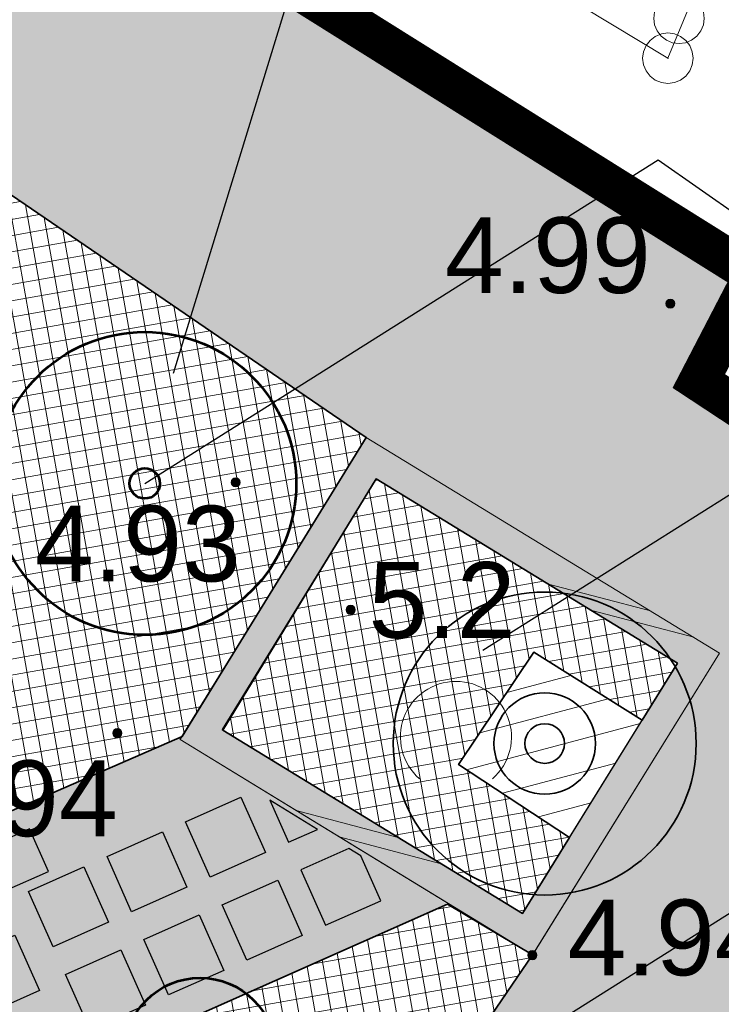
# Model space of a CAD drawing. Extents: x 5477758 to 5478338, y 5918296 to 5918505.
# Tile 55 of 135: x 5477932 to 5477939, y 5918370 to 5918379. Entities that reach past the tile are written whole.
import ezdxf
from ezdxf.enums import TextEntityAlignment as Align

# ---------------------------------------------------------------- set-up
doc = ezdxf.new("R2010")
doc.units = 0
doc.header["$PDSIZE"] = 0.75
doc.linetypes.add('budynki akt$0$DASHED', pattern=[19.05, 12.7, -6.35])
doc.linetypes.add('PRZER2-1', pattern=[3, 2, -1])
doc.layers.get('0').update_dxf_attribs({"linetype": 'CONTINUOUS'})
for name, color, linetype in [('0_NAWIERZCHNIA UTWARDZONA_CHODNIK', 254, 'CONTINUOUS'), ('0_podziały zieleni średniowysokiej i nasadzeń niskich', 7, 'CONTINUOUS'), ('0_PROJEKTOWANE ZABAWKI', 7, 'CONTINUOUS'), ('A_GRANICA OPRACOWANIA', 7, 'CONTINUOUS'), ('ZZ_PROJ-numeracja', 5, 'CONTINUOUS')]:
    doc.layers.add(name, color=color, linetype=linetype)
for name, color, linetype, lineweight in [('GSSDSO', 7, 'CONTINUOUS', 18), ('GSSKOD', 7, 'PRZER2-1', 18), ('GUPIWZ', 7, 'CONTINUOUS', 18), ('GUPPRZ', 7, 'CONTINUOUS', 18), ('OT_Rzedna', 7, 'CONTINUOUS', 18), ('pomiar', 7, 'CONTINUOUS', 18), ('wysokosci', 7, 'CONTINUOUS', 18), ('ZZ_drzewo-nanoszone-recznie', 7, 'CONTINUOUS', 35), ('ZZ_grupa', 7, 'CONTINUOUS', 30), ('ZZ_grupa-krzewow-szraf', 7, 'CONTINUOUS', 13), ('ZZ_korona', 7, 'CONTINUOUS', 35), ('ZZ_PROJ-krzewy-pojedyczne', 96, 'CONTINUOUS', 53), ('ZZ_PROJ-obrys-rabaty', 61, 'CONTINUOUS', 35), ('ZZ_PROJ-szraf-rabaty', 61, 'CONTINUOUS', 13), ('ZZ_trawnik', 62, 'CONTINUOUS', 50)]:
    doc.layers.add(name, color=color, linetype=linetype, lineweight=lineweight)
doc.layers.add('GULKPR', color=7, linetype='CONTINUOUS', lineweight=18, true_color=0x803300)
doc.layers.add('GUPKSD', color=7, linetype='CONTINUOUS', lineweight=18, true_color=0x803300)
doc.styles.add('GEO-INFO', font='arial.ttf')
pattern_1 = [(10.0427, (5477912.81635, 5918360.15222), (-0.0276831, 0.15631766), []), (100.0427, (5477912.81635, 5918360.15222), (-0.15631766, -0.0276831), [])]

# ---------------------------------------------------------------- blocks, each defined once
blk = doc.blocks.new('ODTN_2')
at = {"color": 0}
for points in [[(-1.5, -0.5), (0.5, 0.5)], [(-0.5, -0.5), (1.5, 0.5)]]:
    blk.add_lwpolyline(points, dxfattribs=at)
blk = doc.blocks.new('POINT')
at = {"color": 0}
blk.add_point((0, 0), dxfattribs=at)
blk = doc.blocks.new('OTRN')
at = {"linetype": 'Continuous', "lineweight": 13}
blk.add_hatch(color=0, dxfattribs=at).paths.add_polyline_path([(0, -0.091, 1), (0, 0.091, 1)])
at = {"color": 0, "linetype": 'Continuous', "lineweight": 13}
blk.add_circle((0, 0), 0.0906, dxfattribs=at)
blk = doc.blocks.new('OTZK_1')
at = {"color": 0, "linetype": 'Continuous', "lineweight": 18}
blk.add_arc((0, 0), 1.1, 311.1859, 228.8141, dxfattribs=at)
blk = doc.blocks.new('OKRAG_PELNY')
at = {"color": 0}
blk.add_lwpolyline([(0, 0.5), (0.12941, 0.482963), (0.25, 0.433013), (0.353553, 0.353553), (0.433013, 0.25), (0.482963, 0.12941), (0.5, 0), (0.482963, -0.12941), (0.433013, -0.25), (0.353553, -0.353553), (0.25, -0.433013), (0.12941, -0.482963), (0, -0.5), (-0.12941, -0.482963), (-0.25, -0.433013), (-0.353553, -0.353553), (-0.433013, -0.25), (-0.482963, -0.12941), (-0.5, 0), (-0.482963, 0.12941), (-0.433013, 0.25), (-0.353553, 0.353553), (-0.25, 0.433013), (-0.12941, 0.482963)], close=True, dxfattribs=at)
blk = doc.blocks.new('drzewo-odreczne')
at = {"layer": 'ZZ_drzewo-nanoszone-recznie', "linetype": 'Continuous'}
for radius in [0.5021, 0.1964]:
    blk.add_circle((0, 0), radius, dxfattribs=at)

msp = doc.modelspace()

# ---------------------------------------------------------------- hatches: boundary and pattern name
at = {"lineweight": 0}
for points in [[(5477934.2745, 5918371.6948), (5477934.518, 5918371.1464), (5477933.9697, 5918370.9029), (5477933.7262, 5918371.4513)], [(5477934.5622, 5918371.6631), (5477934.7465, 5918371.2479), (5477935.0335, 5918371.3753)], [(5477933.4977, 5918371.3499), (5477933.7412, 5918370.8015), (5477933.1928, 5918370.558), (5477932.9493, 5918371.1064)], [(5477935.3448, 5918371.1853), (5477934.8683, 5918370.9737), (5477935.1118, 5918370.4253), (5477935.6601, 5918370.6688), (5477935.4628, 5918371.1133)], [(5477932.7208, 5918371.0049), (5477932.9643, 5918370.4565), (5477932.4159, 5918370.2131), (5477932.1725, 5918370.7614)], [(5477934.6398, 5918370.8722), (5477934.8833, 5918370.3239), (5477934.3349, 5918370.0804), (5477934.0914, 5918370.6288)], [(5477933.8629, 5918370.5273), (5477934.1064, 5918369.9789), (5477933.558, 5918369.7354), (5477933.3145, 5918370.2838)], [(5477931.4886, 5918370.0839), (5477932.0369, 5918370.3274), (5477932.2804, 5918369.779), (5477931.732, 5918369.5355)], [(5477933.0861, 5918370.1824), (5477933.3295, 5918369.634), (5477932.7812, 5918369.3905), (5477932.5377, 5918369.9389)]]:
    msp.add_hatch(color=254, dxfattribs=at).paths.add_polyline_path(points)
at = {"layer": '0_NAWIERZCHNIA UTWARDZONA_CHODNIK'}
h = msp.add_hatch(color=256, dxfattribs=at)
h.paths.add_polyline_path([(5477935.5173, 5918375.2561), (5477933.6749, 5918372.2641), (5477937.1636, 5918370.1319), (5477939.0152, 5918373.1212)])
h.paths.add_polyline_path([(5477934.0882, 5918372.3631), (5477937.0656, 5918370.5434), (5477938.6009, 5918373.022), (5477935.6161, 5918374.8444)], flags=16)
at = {"layer": 'ZZ_grupa-krzewow-szraf'}
h = msp.add_hatch(dxfattribs=at)
h.set_pattern_fill('ANSI31', color=256, scale=0.1, angle=90)
h.set_pattern_definition([(194.933, (5477837.84446, 5918344.9947), (0.0818164, -0.3067773), [])])
h.paths.add_polyline_path([(5477937.1773, 5918373.1283), (5477936.432, 5918372.0161), (5477937.5313, 5918371.2953), (5477938.2505, 5918372.4563)])
at = {"layer": 'ZZ_PROJ-szraf-rabaty'}
h = msp.add_hatch(dxfattribs=at)
h.set_pattern_fill('ANSI37', color=256, scale=0.05)
h.set_pattern_definition(pattern_1)
edge = h.paths.add_edge_path()
edge.add_line((5477933.6928, 5918372.2933), (5477931.8478, 5918371.4925))
edge.add_line((5477931.8478, 5918371.4925), (5477930.856, 5918373.7262))
edge.add_arc((5477927.9686, 5918374.733), 3.058, 340.77791, 74.13018)
edge.add_line((5477928.8048, 5918377.6744), (5477929.8115, 5918379.1497))
edge.add_line((5477929.8115, 5918379.1497), (5477935.5173, 5918375.2561))
edge.add_line((5477935.5173, 5918375.2561), (5477933.6928, 5918372.2933))
h = msp.add_hatch(dxfattribs=at)
h.set_pattern_fill('ANSI37', color=256, scale=0.05)
h.set_pattern_definition(pattern_1)
h.paths.add_polyline_path([(5477938.6009, 5918373.022), (5477935.6161, 5918374.8444), (5477934.0965, 5918372.358), (5477937.0656, 5918370.5434), (5477937.5313, 5918371.2953), (5477936.432, 5918372.0161), (5477937.1773, 5918373.1283), (5477938.2505, 5918372.4563)])
h = msp.add_hatch(dxfattribs=at)
h.set_pattern_fill('ANSI37', color=256, scale=0.05)
h.set_pattern_definition(pattern_1)
h.paths.add_polyline_path([(5477937.1636, 5918370.1319), (5477936.322, 5918370.6345), (5477932.9029, 5918369.1163), (5477934.3101, 5918365.947)])
at = {"layer": 'ZZ_trawnik', "lineweight": 13}
h = msp.add_hatch(dxfattribs=at)
h.set_pattern_fill('GRASS', color=256, scale=0.01)
h.set_pattern_definition([(55.0427, (5477912.81635, 5918360.15222), (-0.0442929, 0.25010825), [0.047625, -0.3115852]), (10.0427, (5477912.81635, 5918360.15222), (-0.044293, 0.2501082), [0.047625, -0.206375]), (100.0427, (5477912.81635, 5918360.15222), (-0.2501082, -0.044293), [0.047625, -0.206375])])
edge = h.paths.add_edge_path()
edge.add_line((5477923.179, 5918387.5244), (5477922.5648, 5918387.9716))
edge.add_line((5477922.5648, 5918387.9716), (5477913.3053, 5918381.3774))
edge.add_line((5477913.3053, 5918381.3774), (5477914.71, 5918380.0224))
edge.add_line((5477914.71, 5918380.0224), (5477915.4746, 5918378.7593))
edge.add_line((5477915.4746, 5918378.7593), (5477917.7614, 5918373.3403))
edge.add_line((5477917.7614, 5918373.3403), (5477918.7553, 5918371.9163))
edge.add_line((5477918.7553, 5918371.9163), (5477919.712, 5918371.1624))
edge.add_line((5477919.712, 5918371.1624), (5477923.041, 5918368.8652))
edge.add_line((5477923.041, 5918368.8652), (5477924.3563, 5918370.8053))
edge.add_line((5477924.3563, 5918370.8053), (5477924.602, 5918371.1678))
edge.add_line((5477924.602, 5918371.1678), (5477925.6597, 5918372.7279))
edge.add_arc((5477927.9596, 5918374.7326), 3.051, 143.27059, 221.0771, ccw=False)
edge.add_arc((5477927.9686, 5918374.733), 3.058, 74.13018, 143.37585, ccw=False)
edge.add_line((5477928.8048, 5918377.6744), (5477929.8115, 5918379.1497))
edge.add_line((5477929.8115, 5918379.1497), (5477935.5173, 5918375.2561))
edge.add_line((5477935.5173, 5918375.2561), (5477939.0149, 5918373.1208))
edge.add_line((5477939.0149, 5918373.1208), (5477937.1621, 5918370.1295))
edge.add_line((5477937.1621, 5918370.1295), (5477934.3101, 5918365.947))
edge.add_line((5477934.3101, 5918365.947), (5477932.9029, 5918369.1163))
edge.add_line((5477932.9029, 5918369.1163), (5477936.322, 5918370.6345))
edge.add_line((5477936.322, 5918370.6345), (5477933.675, 5918372.264))
edge.add_line((5477933.675, 5918372.264), (5477933.693, 5918372.2934))
edge.add_line((5477933.693, 5918372.2934), (5477931.848, 5918371.4926))
edge.add_line((5477931.848, 5918371.4926), (5477930.856, 5918373.7262))
edge.add_arc((5477927.9686, 5918374.733), 3.058, 296.38734, 340.77791, ccw=False)
edge.add_line((5477929.3276, 5918371.9936), (5477932.919, 5918363.9052))
edge.add_line((5477932.919, 5918363.9052), (5477932.0884, 5918362.7171))
edge.add_line((5477932.0884, 5918362.7171), (5477940.6189, 5918356.8961))
edge.add_line((5477940.6189, 5918356.8961), (5477943.8699, 5918372.3274))
edge.add_line((5477943.8699, 5918372.3274), (5477938.8106, 5918375.8143))
edge.add_line((5477938.8106, 5918375.8143), (5477939.3558, 5918376.8641))
edge.add_line((5477939.3558, 5918376.8641), (5477927.8258, 5918384.0864))
edge.add_line((5477927.8258, 5918384.0864), (5477926.9487, 5918383.2749))
edge.add_line((5477926.9487, 5918383.2749), (5477923.761, 5918385.3017))
edge.add_line((5477923.761, 5918385.3017), (5477923.6805, 5918385.3467))
edge.add_line((5477923.6805, 5918385.3467), (5477923.5129, 5918385.0468))
edge.add_line((5477923.5129, 5918385.0468), (5477922.2035, 5918385.7785))
edge.add_line((5477922.2035, 5918385.7785), (5477923.179, 5918387.5244))
edge = h.paths.add_edge_path(flags=16)
edge.add_arc((5477928.0121, 5918381.1318), 0.5, 0, 360)
edge = h.paths.add_edge_path(flags=16)
edge.add_arc((5477922.1388, 5918372.7306), 0.5, 0, 360)

# ---------------------------------------------------------------- linework, layer by layer
for points in [[(5477934.2745, 5918371.6948), (5477934.518, 5918371.1464), (5477933.9697, 5918370.9029), (5477933.7262, 5918371.4513), (5477934.2745, 5918371.6948)], [(5477933.4977, 5918371.3499), (5477933.7412, 5918370.8015), (5477933.1928, 5918370.558), (5477932.9493, 5918371.1064), (5477933.4977, 5918371.3499)], [(5477932.7208, 5918371.0049), (5477932.9643, 5918370.4565), (5477932.4159, 5918370.2131), (5477932.1725, 5918370.7614), (5477932.7208, 5918371.0049)], [(5477934.6398, 5918370.8722), (5477934.8833, 5918370.3239), (5477934.3349, 5918370.0804), (5477934.0914, 5918370.6288), (5477934.6398, 5918370.8722)], [(5477933.8629, 5918370.5273), (5477934.1064, 5918369.9789), (5477933.558, 5918369.7354), (5477933.3145, 5918370.2838), (5477933.8629, 5918370.5273)], [(5477931.4886, 5918370.0839), (5477932.0369, 5918370.3274), (5477932.2804, 5918369.779), (5477931.732, 5918369.5355), (5477931.4886, 5918370.0839)], [(5477933.0861, 5918370.1824), (5477933.3295, 5918369.634), (5477932.7812, 5918369.3905), (5477932.5377, 5918369.9389), (5477933.0861, 5918370.1824)]]:
    msp.add_lwpolyline(points)
at = {"lineweight": -2}
for points in [[(5477934.5622, 5918371.6631), (5477934.7465, 5918371.2479), (5477935.0335, 5918371.3753), (5477934.5622, 5918371.6631)], [(5477935.3448, 5918371.1853), (5477934.8683, 5918370.9737), (5477935.1118, 5918370.4253), (5477935.6601, 5918370.6688), (5477935.4628, 5918371.1133), (5477935.3448, 5918371.1853)]]:
    msp.add_lwpolyline(points, dxfattribs=at)
at = {"layer": '0_podziały zieleni średniowysokiej i nasadzeń niskich'}
msp.add_line((5477933.6749, 5918372.2641), (5477934.5101, 5918373.6193), dxfattribs=at)
msp.add_lwpolyline([(5477935.6161, 5918374.8444), (5477934.0882, 5918372.3631), (5477937.0656, 5918370.5434), (5477938.6009, 5918373.022), (5477935.6161, 5918374.8444)], dxfattribs=at)
at = {"layer": '0_PROJEKTOWANE ZABAWKI'}
msp.add_lwpolyline([(5477932.3695, 5918370.9583), (5477932.1828, 5918371.3788), (5477931.7624, 5918371.1921), (5477931.9491, 5918370.7717), (5477932.3695, 5918370.9583)], dxfattribs=at)
at = {"layer": 'A_GRANICA OPRACOWANIA', "color": 1, "linetype": 'budynki akt$0$DASHED', "ltscale": 0.1, "const_width": 0.4}
msp.add_lwpolyline([(5477939.8692, 5918356.5038), (5477940.6189, 5918356.8961), (5477942.1007, 5918363.9298), (5477943.8984, 5918372.4628), (5477938.8106, 5918375.8143), (5477939.3558, 5918376.8641), (5477927.6217, 5918384.2143), (5477926.9487, 5918383.2749), (5477923.7346, 5918385.2537), (5477924.6206, 5918386.8672), (5477922.5648, 5918387.9716), (5477915.9536, 5918383.3773), (5477911.6419, 5918380.1213), (5477912.5008, 5918379.4599), (5477913.8347, 5918377.8901), (5477914.4263, 5918376.7739), (5477916.4329, 5918371.2861), (5477916.3491, 5918370.6126), (5477938.7946, 5918354.9663), (5477939.8692, 5918356.5038)], dxfattribs=at)
at = {"layer": 'GSSDSO', "color": 7, "linetype": 'Continuous', "lineweight": 18}
for points in [[(5477933.6749, 5918372.2641), (5477937.1636, 5918370.1319), (5477939.0149, 5918373.1208), (5477935.5173, 5918375.2561)], [(5477934.0882, 5918372.3631), (5477935.6161, 5918374.8444), (5477938.6009, 5918373.022), (5477937.0656, 5918370.5434)]]:
    msp.add_lwpolyline(points, close=True, dxfattribs=at)
at = {"layer": 'GSSKOD', "linetype": 'PRZER2-1', "lineweight": 18}
msp.add_lwpolyline([(5477913.2007, 5918381.4737), (5477922.1116, 5918387.6353), (5477923.7801, 5918386.6118), (5477923.1912, 5918385.5883), (5477926.9487, 5918383.2749), (5477927.6217, 5918384.2143), (5477939.3558, 5918376.8641), (5477938.8106, 5918375.8143), (5477943.8984, 5918372.4628), (5477940.6189, 5918356.8961), (5477940.6189, 5918356.8961)], dxfattribs=at)
at = {"layer": 'GULKPR', "color": 36, "linetype": 'Continuous', "lineweight": 18, "true_color": 0x803300}
for points in [[(5477938.5043, 5918379.0105), (5477904.4211, 5918399.5359)], [(5477939.7272, 5918381.9579), (5477938.5043, 5918379.0105)]]:
    msp.add_lwpolyline(points, dxfattribs=at)
at = {"layer": 'pomiar', "linetype": 'Continuous', "lineweight": 18, "flags": 128}
msp.add_lwpolyline([(5477933.6749, 5918372.2641), (5477937.1621, 5918370.1295), (5477939.0149, 5918373.1208)], dxfattribs=at)
at = {"layer": 'ZZ_grupa'}
msp.add_lwpolyline([(5477937.1773, 5918373.1283), (5477936.432, 5918372.0161), (5477937.5313, 5918371.2953), (5477938.2505, 5918372.4563), (5477937.1773, 5918373.1283)], dxfattribs=at)
at = {"layer": 'ZZ_korona'}
msp.add_circle((5477937.2841, 5918372.2252, 10.18), 1.5, dxfattribs=at)
at = {"layer": 'ZZ_PROJ-krzewy-pojedyczne'}
for centre, radius in [((5477933.3236, 5918374.8), 1.5), ((5477933.3236, 5918374.8), 0.15), ((5477933.8711, 5918369.1549), 0.75)]:
    msp.add_circle(centre, radius, dxfattribs=at)
at = {"layer": 'ZZ_PROJ-numeracja', "flags": 128}
for points in [[(5477933.6075, 5918375.8916), (5477935.1347, 5918380.8791), (5477932.5307, 5918382.6995)], [(5477933.3236, 5918374.8), (5477938.4083, 5918378.0032), (5477940.4376, 5918376.5845)], [(5477936.6722, 5918373.1497), (5477941.4901, 5918376.1848), (5477944.094, 5918374.3644)], [(5477935.019, 5918367.9652), (5477939.9063, 5918371.0441), (5477942.5103, 5918369.2236)]]:
    msp.add_lwpolyline(points, dxfattribs=at)
at = {"layer": 'ZZ_PROJ-obrys-rabaty'}
msp.add_lwpolyline([(5477933.6928, 5918372.2933), (5477931.8478, 5918371.4925), (5477930.856, 5918373.7262, 0.431456), (5477928.8048, 5918377.6744), (5477929.8115, 5918379.1497), (5477935.5173, 5918375.2561), (5477933.6928, 5918372.2933), (5477933.6928, 5918372.2933)], format="xyb", dxfattribs=at)
for points in [[(5477938.6009, 5918373.022), (5477935.6161, 5918374.8444), (5477934.0965, 5918372.358), (5477937.0656, 5918370.5434), (5477937.5313, 5918371.2953), (5477936.432, 5918372.0161), (5477937.1773, 5918373.1283), (5477938.2505, 5918372.4563), (5477938.6009, 5918373.022)], [(5477937.1636, 5918370.1319), (5477936.322, 5918370.6345), (5477932.9029, 5918369.1163), (5477934.3101, 5918365.947), (5477937.1636, 5918370.1319)]]:
    msp.add_lwpolyline(points, dxfattribs=at)

# ---------------------------------------------------------------- block references
at = {"layer": 'GSSDSO', "color": 7, "lineweight": 18, "xscale": 0.5}
for p, yscale, rotation in [((5477938.0415, 5918373.5397), 0.299999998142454, 148.6016157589), ((5477935.541, 5918371.2979), 0.300000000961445, 148.5682088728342)]:
    msp.add_blockref('ODTN_2', p, dxfattribs=dict(at, yscale=yscale, rotation=rotation))
at = {"layer": 'GUPIWZ', "color": 7, "lineweight": 18, "xscale": 0.5, "yscale": 0.5}
msp.add_blockref('OKRAG_PELNY', (5477938.6144, 5918379.4051), dxfattribs=at)
at = {"layer": 'GUPKSD', "xscale": 0.5, "yscale": 0.5}
msp.add_blockref('OKRAG_PELNY', (5477938.5043, 5918379.0105), dxfattribs=at)
at = {"layer": 'GUPKSD', "color": 36, "lineweight": 18, "true_color": 0x803300, "xscale": 0.5, "yscale": 0.5}
msp.add_blockref('POINT', (5477938.5043, 5918379.0105), dxfattribs=at)
at = {"layer": 'GUPPRZ', "color": 36, "lineweight": 18, "true_color": 0x803300}
msp.add_blockref('POINT', (5477938.5043, 5918379.0105), dxfattribs=at)
at = {"layer": 'OT_Rzedna', "color": 7, "linetype": 'Continuous', "xscale": 0.5, "yscale": 0.5, "zscale": 0.5}
for p in [(5477938.5284, 5918376.5809), (5477934.2242, 5918374.8106), (5477935.363, 5918373.549), (5477933.0518, 5918372.3273), (5477937.1621, 5918370.1295)]:
    msp.add_blockref('OTRN', p, dxfattribs=at)
at = {"layer": 'pomiar', "color": 96, "linetype": 'Continuous', "true_color": 0x008000, "xscale": 0.5, "yscale": 0.5, "zscale": 0.5}
msp.add_blockref('OTZK_1', (5477936.4053, 5918372.2903), dxfattribs=at)
at = {"layer": 'ZZ_drzewo-nanoszone-recznie', "rotation": 98.49156574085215}
msp.add_blockref('drzewo-odreczne', (5477937.2841, 5918372.2252, 10.18), dxfattribs=at)

# ---------------------------------------------------------------- texts
at = {"layer": 'pomiar', "color": 7, "style": 'GEO-INFO'}
msp.add_text('5.2', height=0.75, dxfattribs=at).set_placement((5477935.539, 5918374.0215), align=Align.TOP_LEFT)
at = {"layer": 'wysokosci', "color": 7, "style": 'GEO-INFO'}
for s, p in [('4.99', (5477936.2962, 5918377.4358)), ('4.93', (5477932.2351, 5918374.58)), ('4.94', (5477931.0161, 5918372.0574)), ('4.94', (5477937.5118, 5918370.6802))]:
    msp.add_text(s, height=0.75, dxfattribs=at).set_placement(p, align=Align.TOP_LEFT)

doc.saveas('drawing.dxf')
